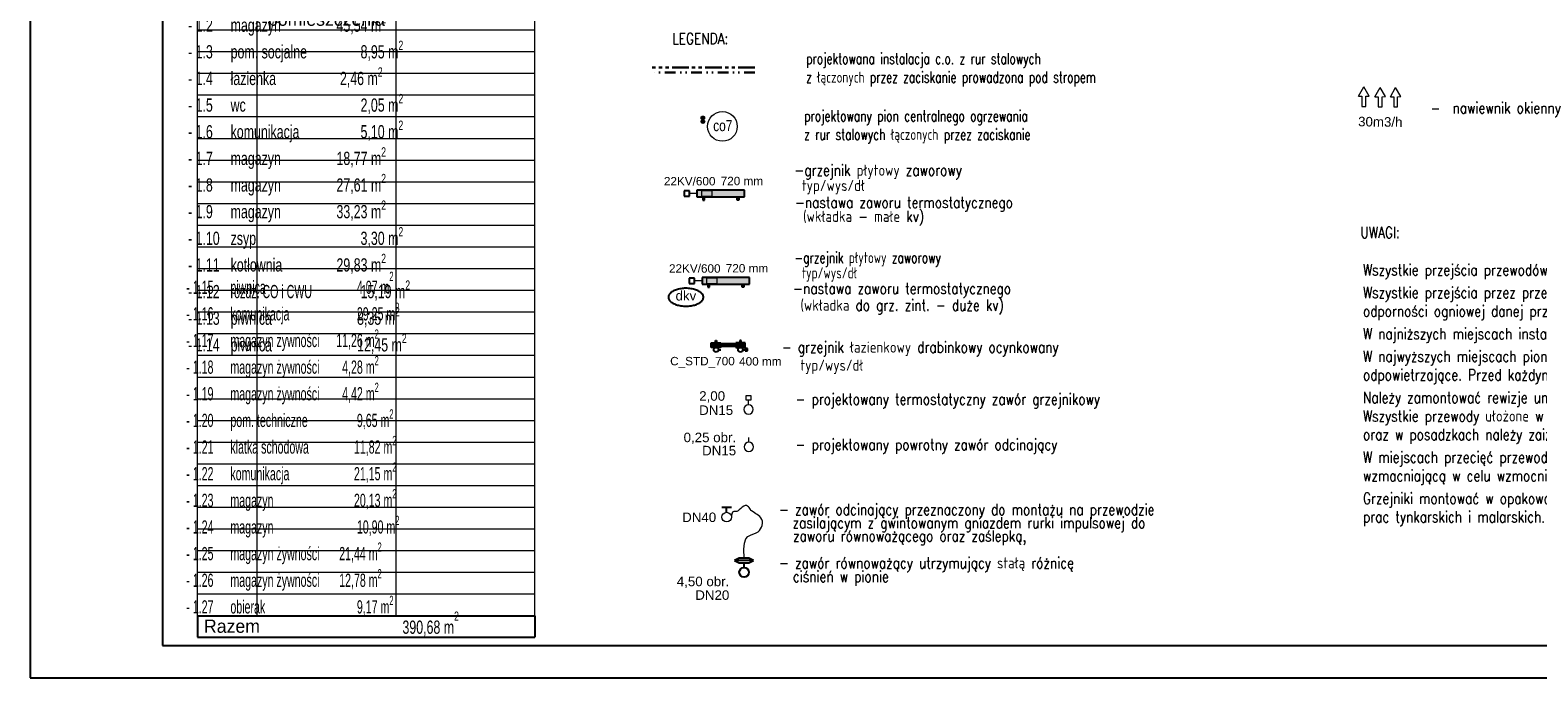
# Model space of a CAD drawing. Header units: millimetres. Extents: x -17429 to 155243, y -2908 to 188569.
# Tile 1 of 113: x -17310 to 11179, y -2908 to 9332. Entities that reach past the tile are written whole.
import ezdxf
from ezdxf.lldxf.tags import DXFTag

# ---------------------------------------------------------------- set-up
doc = ezdxf.new("R2010")
doc.units = ezdxf.units.MM
doc.header["$MEASUREMENT"] = 0
for name, pattern in [('Dashed', [564.444447, 282.222223, -282.222223]), ('DIVIDEX2', [2.5, 1, -0.5, 0, -0.5, 0, -0.5]), ('PHANTOM', [2.5, 1.25, -0.25, 0.25, -0.25, 0.25, -0.25])]:
    doc.linetypes.add(name, pattern=pattern)
doc.layers.get('0').update_dxf_attribs({"lineweight": 5})
for name, color, linetype in [('#op-co', 3, 'Continuous'), ('#opisy', 7, 'Continuous'), ('#podkład', 252, 'Continuous'), ('_TABELA', 7, 'Continuous'), ('IS_Armatura_pod³¹czeniowa_grz._dolnozas.', 7, 'SOLID'), ('IS_Armatura_Therm', 7, 'SOLID'), ('IS_Grafika', 7, 'SOLID'), ('IS_Grzejniki_Plan_rzut', 7, 'SOLID'), ('IS_Powrót', 5, 'DASH'), ('IS_Text_Odbiornikow_Therm', 7, 'Continuous'), ('IS_Zasilanie', 1, 'SOLID')]:
    doc.layers.add(name, color=color, linetype=linetype)
for name, color, linetype, lineweight in [('#piony', 7, 'Continuous', 5), ('Arch opisy_Nr_Pióra__1', 252, 'Continuous', 25), ('Arch opisy_Nr_Pióra__21', 252, 'Continuous', 13)]:
    doc.layers.add(name, color=color, linetype=linetype, lineweight=lineweight)
doc.styles.add('ARIAL', font='arial.ttf', dxfattribs={"width": 0.75})
doc.styles.add('GENERATED_STYLE_4', font='txt')
doc.styles.add('GENERATED_STYLE_6', font='txt')
doc.styles.add('MtXpl_Arial', font='txt', dxfattribs={"height": 0.2})
doc.styles.add('ROMANS', font='romans', dxfattribs={"width": 0.8})
doc.styles.get("Standard").update_dxf_attribs({"font": 'arial.ttf', "bigfont": 'BIGFONT.SHX'})
tags = doc.linetypes.add('DASH', pattern=[15, 10, -5]).pattern_tags.tags
tags[6:7] = [DXFTag(74, 4), DXFTag(75, 0), DXFTag(340, '0'), DXFTag(46, 0.0), DXFTag(50, 0.0), DXFTag(44, 0.0), DXFTag(45, 0.0)]
tags[4:5] = [DXFTag(74, 4), DXFTag(75, 0), DXFTag(340, '0'), DXFTag(46, 0.0), DXFTag(50, 0.0), DXFTag(44, 0.0), DXFTag(45, 0.0)]
tags = doc.linetypes.add('SOLID', pattern=[10, 10, 0]).pattern_tags.tags
tags[6:7] = [DXFTag(74, 4), DXFTag(75, 0), DXFTag(340, '0'), DXFTag(46, 0.0), DXFTag(50, 0.0), DXFTag(44, 0.0), DXFTag(45, 0.0)]
tags[4:5] = [DXFTag(74, 4), DXFTag(75, 0), DXFTag(340, '0'), DXFTag(46, 0.0), DXFTag(50, 0.0), DXFTag(44, 0.0), DXFTag(45, 0.0)]

# ---------------------------------------------------------------- blocks, each defined once
blk = doc.blocks.new('MKJHG')
at = {"layer": 'Arch opisy_Nr_Pióra__1', "color": 252, "linetype": 'Continuous'}
for p, q in [((-27306, 1130), (-27306, 728)), ((-27306, 1130), (-20931, 1130)), ((-20931, 1130), (-20931, 728)), ((-27306, 728), (-20931, 728))]:
    blk.add_line(p, q, dxfattribs=at)
at = {"layer": 'Arch opisy_Nr_Pióra__21', "color": 252, "linetype": 'Continuous'}
for p, q in [((-27306, 1138), (-27306, 13005)), ((-27306, 13005), (-20931, 13005)), ((-26181, 1130), (-26181, 13005)), ((-23556, 1130), (-23556, 13005)), ((-20931, 1130), (-20931, 13005)), ((-27306, 12202), (-20931, 12202)), ((-27306, 11792), (-20931, 11792)), ((-27306, 11382), (-20931, 11382)), ((-27306, 10972), (-20931, 10972)), ((-27306, 10562), (-20931, 10562)), ((-27306, 10152), (-20931, 10152)), ((-27306, 9742), (-20931, 9742)), ((-27306, 9332), (-20931, 9332)), ((-27306, 8922), (-20931, 8922)), ((-27306, 8512), (-20931, 8512)), ((-27306, 8102), (-20931, 8102)), ((-27306, 7692), (-20931, 7692)), ((-27306, 7282), (-20931, 7282)), ((-27306, 6872), (-20931, 6872)), ((-27306, 6462), (-20931, 6462)), ((-27306, 6052), (-20931, 6052)), ((-27306, 5642), (-20931, 5642)), ((-27306, 5232), (-20931, 5232)), ((-27306, 4822), (-20931, 4822)), ((-27306, 4412), (-20931, 4412)), ((-27306, 4002), (-20931, 4002)), ((-27306, 3592), (-20931, 3592)), ((-27306, 3182), (-20931, 3182)), ((-27306, 2772), (-20931, 2772)), ((-27306, 2362), (-20931, 2362)), ((-27306, 1952), (-20931, 1952)), ((-27306, 1542), (-20931, 1542)), ((-27306, 1130), (-20931, 1130))]:
    blk.add_line(p, q, dxfattribs=at)
at = {"layer": 'Arch opisy_Nr_Pióra__1', "color": 252, "linetype": 'Continuous', "char_height": 250.01, "attachment_point": 7, "style": 'GENERATED_STYLE_6'}
for s, insert, width in [('   {\\W0.7;- 1.1^Ihol^I^I      7,52 m{\\H0.7x;\\A1;\\S2^  ;}\\A1;^I\\P   - 1.2^Imagazyn^I^I45,54 m{\\H0.7x;\\S2^  ;}^I\\P   - 1.3^Ipom. socjalne^I       8,95 m{\\H0.7x;\\S2^  ;}^I\\P   - 1.4^Iłazienka^I^I 2,46 m{\\H0.7x;\\S2^  ;}^I\\P   - 1.5^Iwc^I^I       2,05 m{\\H0.7x;\\S2^  ;}^I\\P   - 1.6^Ikomunikacja^I       5,10 m{\\H0.7x;\\S2^  ;}^I\\P   - 1.7^Imagazyn^I^I18,77 m{\\H0.7x;\\S2^  ;}^I\\P   - 1.8^Imagazyn^I^I27,61 m{\\H0.7x;\\S2^  ;}^I\\P   - 1.9^Imagazyn^I^I33,23 m{\\H0.7x;\\S2^  ;}^I\\P   - 1.10^Izsyp^I^I       3,30 m{\\H0.7x;\\S2^  ;}^I\\P   - 1.11^Ikotłownia^I^I29,83 m{\\H0.7x;\\S2^  ;}^I\\P   - 1.12^I\\W0.6;rozdz. CO i CWU\\W0.7;^I       15,19 m{\\H0.7x;\\S2^  ;}^I\\P   - 1.13^Ipiwnica^I^I      8,35 m{\\H0.7x;\\S2^  ;}^I\\P   - 1.14^Ipiwnica^I^I      12,45 m{\\H0.7x;\\S2^  ;}^I}\\A1;^I', (-27682, 6040), 7690.71), ('\\W0.6;   - 1.15^Ipiwnica^I^I       4,07 m{\\H0.7x;\\A1;\\S2^  ;}\\A1;^I\\P   - 1.16^Ikomunikacja^I       29,25 m{\\H0.7x;\\S2^  ;}^I\\P   - 1.17^Imagazyn żywności^I11,26 m{\\H0.7x;\\S2^  ;}^I\\P   - 1.18^Imagazyn żywności^I  4,28 m{\\H0.7x;\\S2^  ;}^I\\P   - 1.19^Imagazyn żywności^I  4,42 m{\\H0.7x;\\S2^  ;}^I\\P   - 1.20^Ipom. techniczne^I       9,65 m{\\H0.7x;\\S2^  ;}^I\\P   - 1.21^Iklatka schodowa^I      11,82 m{\\H0.7x;\\S2^  ;}^I\\P   - 1.22^Ikomunikacja^I      21,15 m{\\H0.7x;\\S2^  ;}^I\\P   - 1.23^Imagazyn^I^I      20,13 m{\\H0.7x;\\S2^  ;}^I\\P   - 1.24^Imagazyn^I^I       10,90 m{\\H0.7x;\\S2^  ;}^I\\P   - 1.25^Imagazyn żywności^I 21,44 m{\\H0.7x;\\S2^  ;}^I\\P   - 1.26^Imagazyn żywności^I 12,78 m{\\H0.7x;\\S2^  ;}^I\\P   - 1.27^Iobierak^I^I       9,17 m{\\H0.7x;\\S2^  ;}^I^I', (-27686, 1088), 8385.91)]:
    blk.add_mtext(s, dxfattribs=dict(at, insert=insert, width=width))
at = {"layer": 'Arch opisy_Nr_Pióra__1', "color": 252, "linetype": 'Continuous', "insert": (-24871, 12204), "char_height": 250.01, "width": 2402.03, "attachment_point": 8, "line_spacing_factor": 0.912199, "style": 'GENERATED_STYLE_4'}
blk.add_mtext('{opis\\Ppomieszczenia}', dxfattribs=at)
at = {"layer": 'Arch opisy_Nr_Pióra__1', "color": 252, "linetype": 'Continuous', "style": 'GENERATED_STYLE_4'}
for s, insert, char_height, attachment_point in [('{L.p.}', (-26741, 12407), 250, 8), ('{pow. użytkowa}', (-22246, 12402), 250.01, 8), (' \\W0.7;390,68 m\\H0.7x;\\A1;\\S2^  ;', (-23528, 743), 250.01, 7), ('{Razem}', (-27186, 805), 250, 7)]:
    blk.add_mtext(s, dxfattribs=dict(at, insert=insert, char_height=char_height, attachment_point=attachment_point))
blk = doc.blocks.new('gfgf')
at = {"layer": '_TABELA', "color": 7}
for p, q in [((-15802, 148063), (-15802, 118363)), ((-13302, 147453), (-13302, 118973)), ((-13302, 118973), (40598, 118973)), ((-15802, 118363), (41198, 118363))]:
    blk.add_line(p, q, dxfattribs=at)
blk = doc.blocks.new('E210168')
at = {"color": 7, "lineweight": 13}
for p, q in [((19.4, 19.8), (19.4, 13.6)), ((19.4, 19.8), (37, 9.9)), ((19.4, 0), (37, 9.9)), ((19.4, 6.2), (19.4, 0))]:
    blk.add_line(p, q, dxfattribs=at)
blk.add_lwpolyline([(19.4, 13.6), (0, 13.6), (0, 6.2), (19.4, 6.2)], dxfattribs=at)

msp = doc.modelspace()

# ---------------------------------------------------------------- hatches: boundary and pattern name
at = {"layer": '#opisy'}
for points in [[(-4439, 3423), (-4262, 3423), (-4262, 3335), (-4439, 3335)], [(-3800, 3423), (-3977, 3423), (-3977, 3335), (-3800, 3335)], [(-3977, 3401), (-4285, 3401), (-4285, 3357), (-3977, 3357)]]:
    msp.add_hatch(color=252, dxfattribs=at).paths.add_polyline_path(points)
at = {"layer": 'IS_Grzejniki_Plan_rzut', "linetype": 'Continuous', "ltscale": 10}
for points in [[(-4711, 6183), (-3811, 6183), (-3811, 6308), (-4711, 6308)], [(-4615, 4534), (-3715, 4534), (-3715, 4659), (-4615, 4659)]]:
    msp.add_hatch(color=252, dxfattribs=at).paths.add_polyline_path(points)

# ---------------------------------------------------------------- linework, layer by layer
at = {"layer": '#opisy'}
for p, q in [((-4439, 3423), (-4262, 3423)), ((-4439, 3335), (-4439, 3423)), ((-4362, 3423), (-4362, 3467)), ((-4362, 3467), (-4339, 3467)), ((-4339, 3467), (-4339, 3423)), ((-4262, 3423), (-4262, 3335)), ((-3800, 3423), (-3977, 3423)), ((-3977, 3423), (-3977, 3335)), ((-3877, 3467), (-3899, 3467)), ((-3899, 3467), (-3899, 3423)), ((-3877, 3423), (-3877, 3467)), ((-3800, 3335), (-3800, 3423)), ((-4262, 3335), (-4439, 3335)), ((-4306, 3291), (-4262, 3291)), ((-3977, 3335), (-3800, 3335)), ((-3844, 3291), (-3800, 3291)), ((-3756, 3313), (-3800, 3313)), ((-3800, 3313), (-3800, 3269)), ((-3800, 3269), (-3756, 3269)), ((-3756, 3269), (-3756, 3313))]:
    msp.add_line(p, q, dxfattribs=at)
at = {"layer": '#opisy', "color": 7}
for p, q in [((-3977, 3401), (-4285, 3401)), ((-4285, 3357), (-3977, 3357))]:
    msp.add_line(p, q, dxfattribs=at)
at = {"layer": '#opisy', "lineweight": 20, "ltscale": 10}
for p, q in [((-3780, 2340), (-3780, 2429)), ((-3780, 2429), (-3692, 2429)), ((-3692, 2340), (-3780, 2340)), ((-3736, 2252), (-3736, 2340)), ((-3692, 2429), (-3692, 2340)), ((-3730, 1544), (-3730, 1632))]:
    msp.add_line(p, q, dxfattribs=at)
at = {"layer": '#opisy', "ltscale": 10}
for p, q in [((-4059, 310), (-4239, 310)), ((-4149, 220), (-4149, 310)), ((-3910, -644), (-4000, -689)), ((-4000, -689), (-3910, -734)), ((-3640, -689), (-4000, -689)), ((-3730, -644), (-3910, -644)), ((-3910, -734), (-3730, -734)), ((-3820, -824), (-3820, -734)), ((-3640, -689), (-3730, -644)), ((-3730, -734), (-3640, -689))]:
    msp.add_line(p, q, dxfattribs=at)
at = {"layer": '#opisy'}
for centre in [(-4350, 3291), (-3888, 3291)]:
    msp.add_ellipse(centre, major_axis=(0, -44.1), ratio=1, dxfattribs=at)
at = {"layer": '#opisy', "lineweight": 20, "ltscale": 10, "extrusion": (0, 0, -1)}
for centre in [(-3736, 2164), (-3730, 1456)]:
    msp.add_ellipse(centre, major_axis=(-88.2, 0), ratio=1, dxfattribs=at)
at = {"layer": '#opisy', "lineweight": 20, "ltscale": 10}
msp.add_ellipse((-4149, 130), major_axis=(90, 0), ratio=1, dxfattribs=at)
at = {"layer": '#opisy', "ltscale": 10}
msp.add_ellipse((-3820, -914), major_axis=(90, 0), ratio=1, dxfattribs=at)
at = {"layer": '#opisy', "lineweight": 20, "ltscale": 10}
msp.add_open_spline([(-3820, -644), (-3860, -128), (-3609, -274), (-3407, 69), (-3693, 259), (-3685, 249), (-3733, 340), (-3822, 365), (-3946, 225), (-3969, 240), (-3987, 233), (-4041, 239), (-4059, 166), (-4059, 130)], degree=3, knots=[0, 0, 0, 0, 39.730993, 52.792638, 88.677204, 147.276398, 221.459445, 303.797208, 387.08612, 464.802022, 532.194106, 589.525329, 648.764856, 648.764856, 648.764856, 648.764856], dxfattribs=at)
at = {"layer": '#piony', "color": 7}
msp.add_circle((-4229, 7513), 280, dxfattribs=at)
at = {"layer": 'IS_Armatura_pod³¹czeniowa_grz._dolnozas.', "color": 7, "linetype": 'Continuous', "lineweight": 20, "ltscale": 10}
for p, q in [((-4423, 6296), (-4623, 6296)), ((-4623, 6296), (-4623, 6196)), ((-4423, 6196), (-4423, 6296)), ((-4623, 6196), (-4423, 6196)), ((-4327, 4647), (-4527, 4647)), ((-4527, 4647), (-4527, 4547)), ((-4327, 4547), (-4327, 4647)), ((-4527, 4547), (-4327, 4547))]:
    msp.add_line(p, q, dxfattribs=at)
at = {"layer": 'IS_Armatura_Therm', "color": 7, "linetype": 'Dashed', "ltscale": 10}
for p, q in [((-4852, 6296), (-4952, 6296)), ((-4952, 6296), (-4952, 6196)), ((-4852, 6196), (-4852, 6296)), ((-4952, 6196), (-4852, 6196)), ((-4755, 4647), (-4855, 4647)), ((-4855, 4647), (-4855, 4547)), ((-4755, 4547), (-4755, 4647)), ((-4855, 4547), (-4755, 4547))]:
    msp.add_line(p, q, dxfattribs=at)
at = {"layer": 'IS_Armatura_Therm', "color": 7, "linetype": 'Continuous', "lineweight": 20, "ltscale": 10}
for p, q in [((-4711, 6246), (-4852, 6246)), ((-4615, 4597), (-4755, 4597))]:
    msp.add_line(p, q, dxfattribs=at)
at = {"layer": 'IS_Grafika', "color": 7}
for points, knots in [([(-4918, 4454), (-4935, 4454), (-4967, 4453), (-5013, 4447), (-5057, 4439), (-5098, 4427), (-5135, 4413), (-5168, 4397), (-5196, 4378), (-5219, 4357), (-5236, 4335), (-5247, 4310), (-5249, 4293), (-5249, 4285)], [0, 0, 0, 0, 4.894746, 9.593459, 14.070318, 18.299405, 22.256676, 25.922722, 29.286934, 32.354005, 35.15393, 37.755543, 40.278576, 40.278576, 40.278576, 40.278576]), ([(-5249, 4285), (-5249, 4276), (-5247, 4259), (-5236, 4235), (-5219, 4212), (-5196, 4192), (-5168, 4173), (-5135, 4156), (-5098, 4142), (-5057, 4131), (-5013, 4122), (-4967, 4117), (-4935, 4116), (-4918, 4116)], [0, 0, 0, 0, 2.523033, 5.124646, 7.924571, 10.991642, 14.355854, 18.0219, 21.979171, 26.208258, 30.685117, 35.38383, 40.278576, 40.278576, 40.278576, 40.278576]), ([(-4587, 4285), (-4587, 4293), (-4590, 4310), (-4601, 4335), (-4618, 4357), (-4641, 4378), (-4669, 4397), (-4702, 4413), (-4739, 4427), (-4779, 4439), (-4823, 4447), (-4870, 4453), (-4902, 4454), (-4918, 4454)], [0, 0, 0, 0, 2.523033, 5.124646, 7.924571, 10.991642, 14.355854, 18.0219, 21.979171, 26.208258, 30.685117, 35.38383, 40.278576, 40.278576, 40.278576, 40.278576]), ([(-4918, 4116), (-4902, 4116), (-4870, 4117), (-4823, 4122), (-4779, 4131), (-4739, 4142), (-4702, 4156), (-4669, 4173), (-4641, 4192), (-4618, 4212), (-4601, 4235), (-4590, 4259), (-4587, 4276), (-4587, 4285)], [0, 0, 0, 0, 4.894746, 9.593459, 14.070318, 18.299405, 22.256676, 25.922722, 29.286934, 32.354005, 35.15393, 37.755543, 40.278576, 40.278576, 40.278576, 40.278576])]:
    msp.add_open_spline(points, degree=3, knots=knots, dxfattribs=at)
at = {"layer": 'IS_Grzejniki_Plan_rzut', "color": 7, "linetype": 'Continuous', "ltscale": 10}
for p, q in [((-3811, 6308), (-4711, 6308)), ((-4711, 6308), (-4711, 6183)), ((-3811, 6183), (-3811, 6308)), ((-4711, 6183), (-3811, 6183)), ((-4602, 6183), (-4602, 6121)), ((-4602, 6121), (-4570, 6121)), ((-4570, 6121), (-4570, 6183)), ((-3952, 6121), (-3952, 6183)), ((-3920, 6121), (-3952, 6121)), ((-3920, 6183), (-3920, 6121)), ((-3715, 4659), (-4615, 4659)), ((-4615, 4659), (-4615, 4534)), ((-3715, 4534), (-3715, 4659)), ((-4615, 4534), (-3715, 4534)), ((-4505, 4534), (-4505, 4472)), ((-4505, 4472), (-4474, 4472)), ((-4474, 4472), (-4474, 4534)), ((-3855, 4472), (-3855, 4534)), ((-3824, 4472), (-3855, 4472)), ((-3824, 4534), (-3824, 4472))]:
    msp.add_line(p, q, dxfattribs=at)
at = {"layer": 'IS_Powrót', "color": 5, "linetype": 'DIVIDEX2', "lineweight": 30, "ltscale": 200}
msp.add_line((-3617, 8529), (-5555, 8529), dxfattribs=at)
at = {"layer": 'IS_Powrót', "color": 5, "lineweight": 0, "ltscale": 20}
msp.add_circle((-4598, 7604), 34.1, dxfattribs=at)
at = {"layer": 'IS_Powrót', "color": 5, "lineweight": 30, "ltscale": 20}
msp.add_circle((-4598, 7604), 22.1, dxfattribs=at)
at = {"layer": 'IS_Zasilanie', "color": 1, "linetype": 'PHANTOM', "lineweight": 30, "ltscale": 250}
msp.add_line((-3617, 8629), (-5555, 8629), dxfattribs=at)
at = {"layer": 'IS_Zasilanie', "color": 1, "linetype": 'PHANTOM', "lineweight": 0, "ltscale": 250}
msp.add_circle((-4599, 7673), 34.1, dxfattribs=at)
at = {"layer": 'IS_Zasilanie', "color": 1, "linetype": 'PHANTOM', "lineweight": 30, "ltscale": 250}
msp.add_circle((-4599, 7673), 22.1, dxfattribs=at)

# ---------------------------------------------------------------- block references
at = {"layer": '#podkład'}
msp.add_blockref('MKJHG', (13160, -2865), dxfattribs=at)
msp.add_blockref('gfgf', (-1508, -121272))
at = {"color": 7, "lineweight": 5, "xscale": 10, "yscale": 10, "zscale": 10, "rotation": 90.09664922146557}
for p in [(7989, 7891), (8299, 7881), (8591, 7881)]:
    msp.add_blockref('E210168', p, dxfattribs=at)

# ---------------------------------------------------------------- texts
at = {"layer": '#op-co', "color": 7, "style": 'ROMANS', "width": 0.8}
msp.add_text('LEGENDA:', height=210, dxfattribs=at).set_placement((-5177, 9067))
at = {"layer": '#opisy', "lineweight": -3, "style": 'ROMANS', "width": 0.8}
for s, p in [('-  nawiewnik okienny', (9150, 7758)), ('UWAGI:', (7827, 5404)), ('- grzejnik łazienkowy drabinkowy ocynkowany', (-3107, 3237)), ('typ/wys/dł', (-2755, 2896)), ('- projektowany termostatyczny zawór grzejnikowy', (-2847, 2253)), ('- projektowany powrotny zawór odcinający', (-2847, 1396)), ('- zawór odcinający przeznaczony do montażu na przewodzie', (-3158, 169)), (' zasilającym z gwintowanym gniazdem rurki impulsowej do ', (-3019, -82)), ('zaworu równoważącego oraz zaślepką,', (-2894, -332)), ('- zawór równoważący utrzymujący stałą różnicę ', (-3158, -840)), ('ciśnień w pionie', (-2899, -1098))]:
    msp.add_text(s, height=210, dxfattribs=at).set_placement(p)
at = {"layer": '#opisy', "color": 7, "lineweight": 0, "style": 'ARIAL'}
msp.add_text('30m3/h', height=180, rotation=359.2172, dxfattribs=at).set_placement((7781, 7515, 140))
at = {"layer": '#opisy', "color": 7, "linetype": 'Continuous', "lineweight": 0, "style": 'ROMANS', "width": 0.8}
for s, p in [('-grzejnik płytowy zaworowy', (-2868, 6581)), ('typ/wys/dł', (-2726, 6293)), ('-nastawa zaworu termostatycznego', (-2858, 5973)), ('(wkładka - małe kv)', (-2705, 5708))]:
    msp.add_text(s, height=210, dxfattribs=at).set_placement(p)
at = {"layer": '#opisy', "color": 7, "style": 'ROMANS', "width": 0.7}
for s, p in [('-grzejnik płytowy zaworowy', (-2868, 4929)), ('typ/wys/dł', (-2726, 4641))]:
    msp.add_text(s, height=210, dxfattribs=at).set_placement(p)
at = {"layer": '#opisy', "color": 7, "linetype": 'Continuous', "lineweight": 0, "char_height": 210, "width": 6584.28, "attachment_point": 1}
for s, insert in [('\\Fromans|c238;\\W0.8; \\P\\W0.7;projektowana instalacja c.o. z rur stalowych\\Pz łączonych przez zaciskanie prowadzona pod stropem', (-2649, 9249)), ('\\C7;\\Fromans.shx|c238;\\W0.8; \\P\\W0.7;projektowany pion centralnego ogrzewania\\Pz rur stalowych łączonych przez zaciskanie ', (-2685, 8167))]:
    msp.add_mtext(s, dxfattribs=dict(at, insert=insert))
at = {"layer": '#opisy', "lineweight": -3, "insert": (7874, 4907), "char_height": 210, "width": 12063.14, "attachment_point": 1, "style": 'ROMANS'}
msp.add_mtext('Wszystkie przejścia przewodów instalacji c.o. należy wykonać w tulejach ochronnych z tworzywa sztucznego.\\P\\H0.22222x;\\P\\H4.5x;Wszystkie przejścia prze\\H0.99999x;z przegrody odzielenia pożarowego należy zabezpieczyć w klasie odporności ogniowej danej przegrody. \\P\\H0.22223x;\\P\\H4.4999x;W najniższych miejscach instalacji należy zamontowac zawory spustowe w celu odwodnienia instalacji.\\P\\H0.22223x;\\P\\H4.4998x;W najwyższych miejscach pionów i na kazdym rozdzielaczu należy zamontować zawory odpowietrzające. Przed każdym odpowietrzeniem należy zamontować zawór odcinający.\\P\\H0.22223x;\\P\\H4.5001x;Należy zamontować rewizje umożliwiające dostęp do armatury.\\P\\H0.9999788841x;Wszystkie przewody ułożone w bruzdach ściennych, w obudowach, w stropach podwieszonych oraz w posadzkach należy zaizolować.\\P\\H0.22222x;\\P\\H4.5001x;W miejscach przecięć przewodów w posadzce należy zastosować podciecie stropu oraz siatkę wzmacniającą w celu wzmocnienia wylewki.\\P\\H0.22221x;\\P\\H4.4999049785x;Grzejniki montować w opakowaniach fabrycznych i zdjąć je dopiero po zakończeniu wszelkich prac tynkarskich i malarskich.', dxfattribs=at)
at = {"layer": '#opisy', "linetype": 'SOLID'}
for s, insert, char_height, attachment_point in [('\\fArial|b0|i0;C_STD_700', (-5217, 3157), 158.83, 1), ('\\fArial|b0|i0;400 mm', (-3914, 3152), 158.83, 1), ('\\fArial|b0|i0;2,00', (-4668, 2295), 180, 7), ('\\fArial|b0|i0;DN15  ', (-4669, 2058), 180, 7), ('\\fArial|b0|i0;DN40  ', (-4347, 34), 180, 9), ('{\\fArial|b0|i0|c238|p34;4,50 obr.}', (-4099, -1210), 180, 9), ('\\fArial|b0|i0;DN20  ', (-4099, -1437), 180, 9)]:
    msp.add_mtext(s, dxfattribs=dict(at, insert=insert, char_height=char_height, attachment_point=attachment_point))
at = {"layer": '#opisy', "linetype": 'SOLID', "ltscale": 10, "char_height": 180, "attachment_point": 9}
for s, insert in [('\\fArial|b0|i0;0,25 obr.', (-3970, 1512)), ('\\fArial|b0|i0;DN15  ', (-3970, 1294))]:
    msp.add_mtext(s, dxfattribs=dict(at, insert=insert))
at = {"layer": 'IS_Grafika', "color": 7, "lineweight": 5, "ltscale": 10, "style": 'MtXpl_Arial', "width": 0.8}
msp.add_text('co7', height=210, dxfattribs=at).set_placement((-4403, 7423))
at = {"layer": 'IS_Grafika', "color": 7, "lineweight": 40}
msp.add_text('dkv', height=180, dxfattribs=at).set_placement((-5115, 4223))
at = {"layer": 'IS_Text_Odbiornikow_Therm', "color": 7, "lineweight": 40}
for s, p in [('22KV/600', (-5335, 6398)), ('720 mm', (-4262, 6402)), ('22KV/600', (-5239, 4749)), ('720 mm', (-4166, 4753))]:
    msp.add_text(s, height=158.8, dxfattribs=at).set_placement(p)
at = {"layer": 'IS_Text_Odbiornikow_Therm', "color": 7, "linetype": 'SOLID', "style": 'ROMANS', "width": 0.8}
for s, p in [('-nastawa zaworu termostatycznego', (-2893, 4346)), (' (wkładka do grz. zint. - duże kv)', (-2870, 4030))]:
    msp.add_text(s, height=210, dxfattribs=at).set_placement(p)

doc.saveas('drawing.dxf')
